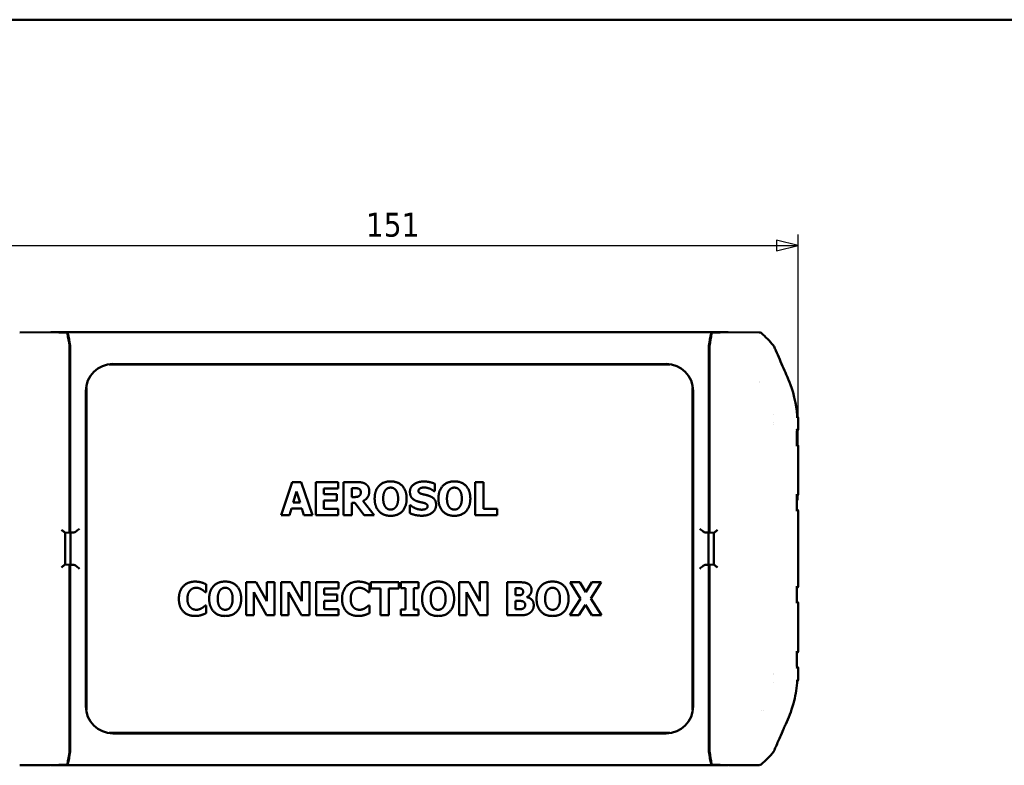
# Model space of a CAD drawing. Header units: millimetres. Extents: x 20 to 574, y 18 to 400.
# Tile 3 of 11: x 115 to 297, y 262 to 400. Entities that reach past the tile are written whole.
import ezdxf

# ---------------------------------------------------------------- set-up
doc = ezdxf.new("R2010")
doc.units = ezdxf.units.MM
doc.header["$LTSCALE"] = 2
for name, color, linetype, lineweight in [('Border (ISO)', 7, 'Continuous', 50), ('Dimension (ISO)', 7, 'Continuous', 25), ('Visible (ISO)', 7, 'Continuous', 50)]:
    doc.layers.add(name, color=color, linetype=linetype, lineweight=lineweight)
doc.styles.add('Note Text (ISO)', font='tahoma.ttf')
doc.dimstyles.new('Default (ISO)', dxfattribs={"dimscale": 2, "dimtxt": 2.2, "dimasz": 2, "dimexe": 1, "dimexo": 1, "dimgap": 0.762, "dimtad": 1, "dimdec": 1, "dimtxsty": 'Note Text (ISO)', "dimblk": 'Filled-1', "dimcen": 0.09, "dimdle": 10, "dimclrd": 256, "dimclre": 256, "dimclrt": 256, "dimadec": 0, "dimazin": 0, "dimtfac": 0.863636, "dimtdec": 0, "dimtmove": 0, "dimatfit": 3, "dimfxl": 0, "dimtolj": 1, "dimlwd": -1, "dimlwe": -1, "dimarcsym": 0})

# ---------------------------------------------------------------- blocks, each defined once
blk = doc.blocks.new('Borders Border')
at = {"layer": 'Border (ISO)'}
blk.add_line((10, 200), (287, 200), dxfattribs=at)
blk = doc.blocks.new('Filled-1')
at = {"color": 0}
for p, q in [((0, 0), (-1, 0.25)), ((-1, 0.25), (-1, -0.25)), ((-1, 0), (0, 0)), ((-1, -0.25), (0, 0))]:
    blk.add_line(p, q, dxfattribs=at)
at = {"color": 0, "flags": 128}
blk.add_lwpolyline([(-1, -0.25), (0, 0), (-1, 0.25), (-1, -0.25)], dxfattribs=at)
at = {"color": 0}
blk.add_solid([(-1, -0.25), (0, 0), (-1, 0.25), (-1, -0.25)], dxfattribs=at)
blk = doc.blocks.new('*D7')
at = {"layer": 'Defpoints', "color": 0, "transparency": 16777216}
for p in [(258.92, 358.31), (107.92, 309.26), (258.92, 309.26)]:
    blk.add_point(p, dxfattribs=at)
at = {"layer": 'Dimension (ISO)', "transparency": 16777216}
for p, q in [((107.92, 311.26), (107.92, 360.31)), ((258.92, 311.26), (258.92, 360.31)), ((111.92, 358.31), (254.92, 358.31))]:
    blk.add_line(p, q, dxfattribs=at)
at = {"layer": 'Dimension (ISO)', "transparency": 16777216, "xscale": 4, "yscale": 4, "zscale": 4, "rotation": 180}
blk.add_blockref('Filled-1', (107.92, 358.31), dxfattribs=at)
at = {"layer": 'Dimension (ISO)', "transparency": 16777216, "xscale": 4, "yscale": 4, "zscale": 4}
blk.add_blockref('Filled-1', (258.92, 358.31), dxfattribs=at)
at = {"layer": 'Dimension (ISO)', "transparency": 16777216, "insert": (179.04, 364.34), "char_height": 4.4, "attachment_point": 1, "style": 'Note Text (ISO)'}
blk.add_mtext('\\A1;151', dxfattribs=at)

msp = doc.modelspace()

# ---------------------------------------------------------------- linework, layer by layer
at = {"layer": 'Visible (ISO)'}
for p, q in [((120.81, 342.31), (115.09, 342.26)), ((123.84, 342.16), (120.81, 342.31)), ((120.89, 342.31), (123.94, 342.16)), ((120.89, 342.3), (120.89, 342.31)), ((120.89, 342.31), (245.94, 342.31)), ((242.89, 342.16), (245.94, 342.31)), ((246.03, 342.31), (242.99, 342.16)), ((245.94, 342.31), (245.94, 342.3)), ((251.74, 342.26), (246.03, 342.31)), ((124.32, 339.46), (124.32, 338.23)), ((124.42, 338.94), (124.32, 338.84)), ((124.42, 338.94), (124.32, 338.93)), ((124.42, 339.46), (124.42, 338.94)), ((124.42, 338.94), (124.42, 306)), ((242.42, 338.94), (242.42, 339.46)), ((242.42, 338.94), (242.52, 338.84)), ((242.42, 306), (242.42, 338.94)), ((242.52, 338.93), (242.42, 338.94)), ((242.52, 338.23), (242.52, 339.46)), ((124.32, 338.23), (124.32, 306.03)), ((242.52, 306.03), (242.52, 338.23)), ((235.2, 336.31), (131.63, 336.31)), ((132.3, 336.41), (234.53, 336.41)), ((251.82, 333.1), (251.82, 333.1)), ((127.31, 273.2), (127.31, 331.42)), ((127.42, 332.09), (127.42, 272.53)), ((239.42, 272.53), (239.42, 332.09)), ((239.52, 331.42), (239.52, 273.2)), ((124.39, 329.46), (124.39, 327.46)), ((242.44, 327.46), (242.44, 329.46)), ((254.31, 327.06), (254.31, 327.06)), ((254.31, 327.06), (254.31, 327.06)), ((258.9, 326.49), (258.9, 326.49)), ((124.39, 323.96), (124.39, 321.96)), ((242.44, 321.96), (242.44, 323.96)), ((254.31, 325.57), (254.31, 325.57)), ((254.31, 325.31), (254.31, 325.31)), ((258.92, 312.36), (258.92, 321.26)), ((124.33, 318.31), (124.33, 315.31)), ((242.5, 315.31), (242.5, 318.31)), ((165.44, 314.61), (163.38, 308.51)), ((167.11, 314.61), (165.44, 314.61)), ((169.17, 308.51), (167.11, 314.61)), ((173.9, 314.61), (169.78, 314.61)), ((169.78, 314.61), (169.78, 308.51)), ((171.3, 313.45), (173.9, 313.45)), ((171.3, 312.38), (171.3, 313.45)), ((173.9, 313.45), (173.9, 314.61)), ((174.94, 314.61), (174.94, 308.51)), ((177.39, 314.61), (174.94, 314.61)), ((176.46, 311.85), (176.46, 313.49)), ((176.46, 313.49), (176.98, 313.49)), ((191.64, 312.91), (191.78, 312.91)), ((191.78, 312.91), (191.78, 314.31)), ((199.26, 314.61), (199.26, 308.51)), ((200.8, 314.61), (199.26, 314.61)), ((200.8, 309.67), (200.8, 314.61)), ((124.39, 311.96), (124.39, 309.96)), ((165.63, 310.86), (166.25, 312.88)), ((166.25, 312.88), (166.88, 310.86)), ((173.7, 312.38), (171.3, 312.38)), ((171.3, 311.21), (173.7, 311.21)), ((171.3, 309.67), (171.3, 311.21)), ((173.7, 311.21), (173.7, 312.38)), ((176.9, 311.85), (176.46, 311.85)), ((180.57, 308.51), (178.52, 311.11)), ((242.44, 309.96), (242.44, 311.96)), ((164.91, 308.51), (165.29, 309.76)), ((165.29, 309.76), (167.21, 309.76)), ((166.88, 310.86), (165.63, 310.86)), ((167.21, 309.76), (167.59, 308.51)), ((173.9, 309.67), (171.3, 309.67)), ((173.9, 308.51), (173.9, 309.67)), ((176.46, 310.75), (177.01, 310.75)), ((176.46, 308.51), (176.46, 310.75)), ((177.01, 310.75), (178.71, 308.51)), ((187.16, 310.32), (187.16, 308.87)), ((187.3, 310.32), (187.16, 310.32)), ((203.33, 309.67), (200.8, 309.67)), ((203.33, 308.51), (203.33, 309.67)), ((258.92, 295.36), (258.92, 309.26)), ((163.38, 308.51), (164.91, 308.51)), ((167.59, 308.51), (169.17, 308.51)), ((169.78, 308.51), (173.9, 308.51)), ((174.94, 308.51), (176.46, 308.51)), ((178.71, 308.51), (180.57, 308.51)), ((199.26, 308.51), (203.33, 308.51)), ((124.32, 306.03), (124.32, 305.91)), ((124.39, 306.31), (124.39, 305.29)), ((242.44, 305.29), (242.44, 306.31)), ((242.52, 305.91), (242.52, 306.03)), ((123.51, 305.24), (124.31, 305.31)), ((123.52, 299.38), (123.52, 305.24)), ((124.39, 305.29), (124.41, 305.3)), ((124.39, 305.29), (124.47, 305.29)), ((125.16, 305.3), (124.47, 305.29)), ((124.47, 305.29), (124.47, 299.33)), ((241.67, 305.3), (242.36, 305.29)), ((242.36, 305.29), (242.44, 305.29)), ((242.36, 299.33), (242.36, 305.29)), ((242.42, 305.3), (242.44, 305.29)), ((243.32, 305.24), (242.52, 305.31)), ((243.32, 305.24), (243.32, 299.38)), ((123.51, 299.38), (124.31, 299.31)), ((124.32, 298.71), (124.32, 298.58)), ((124.32, 298.58), (124.32, 266.39)), ((124.41, 299.32), (124.39, 299.33)), ((124.39, 299.33), (124.39, 298.31)), ((124.47, 299.33), (124.39, 299.33)), ((124.42, 298.62), (124.42, 265.68)), ((124.47, 299.33), (125.16, 299.32)), ((242.36, 299.33), (241.67, 299.32)), ((242.44, 299.33), (242.36, 299.33)), ((242.44, 299.33), (242.42, 299.32)), ((242.42, 265.68), (242.42, 298.62)), ((242.44, 298.31), (242.44, 299.33)), ((243.32, 299.38), (242.52, 299.31)), ((242.52, 298.58), (242.52, 298.71)), ((242.52, 266.39), (242.52, 298.58)), ((149.55, 294.26), (149.55, 295.72)), ((156.92, 296.11), (156.92, 290.01)), ((158.8, 296.11), (156.92, 296.11)), ((160.74, 292.61), (158.8, 296.11)), ((160.74, 296.11), (160.74, 292.61)), ((162.14, 296.11), (160.74, 296.11)), ((162.14, 290.01), (162.14, 296.11)), ((163.38, 296.11), (163.38, 290.01)), ((165.26, 296.11), (163.38, 296.11)), ((167.21, 292.61), (165.26, 296.11)), ((167.21, 296.11), (167.21, 292.61)), ((168.61, 296.11), (167.21, 296.11)), ((168.61, 290.01), (168.61, 296.11)), ((173.97, 296.11), (169.85, 296.11)), ((169.85, 296.11), (169.85, 290.01)), ((171.37, 294.95), (173.97, 294.95)), ((171.37, 293.87), (171.37, 294.95)), ((173.97, 294.95), (173.97, 296.11)), ((179.71, 294.26), (179.71, 295.72)), ((179.98, 296.11), (179.98, 294.95)), ((185.12, 296.11), (179.98, 296.11)), ((179.98, 294.95), (181.78, 294.95)), ((181.78, 294.95), (181.78, 290.01)), ((183.31, 294.95), (185.12, 294.95)), ((183.31, 290.01), (183.31, 294.95)), ((185.12, 294.95), (185.12, 296.11)), ((185.5, 296.11), (185.5, 295.05)), ((188.78, 296.11), (185.5, 296.11)), ((185.5, 295.05), (186.37, 295.05)), ((186.37, 295.05), (186.37, 291.07)), ((187.91, 295.05), (188.78, 295.05)), ((187.91, 291.07), (187.91, 295.05)), ((188.78, 295.05), (188.78, 296.11)), ((196.26, 296.11), (196.26, 290.01)), ((198.14, 296.11), (196.26, 296.11)), ((200.09, 292.61), (198.14, 296.11)), ((200.09, 296.11), (200.09, 292.61)), ((201.49, 296.11), (200.09, 296.11)), ((201.49, 290.01), (201.49, 296.11)), ((205.18, 296.11), (205.18, 290.01)), ((207.33, 296.11), (205.18, 296.11)), ((206.71, 293.7), (206.71, 295)), ((206.71, 295), (206.81, 295)), ((216.8, 296.11), (218.7, 293.08)), ((218.57, 296.11), (216.8, 296.11)), ((219.67, 294.26), (218.57, 296.11)), ((220.8, 296.11), (219.67, 294.26)), ((220.58, 293.14), (222.5, 296.11)), ((222.5, 296.11), (220.8, 296.11)), ((124.39, 294.65), (124.39, 292.66)), ((149.4, 294.26), (149.55, 294.26)), ((158.32, 294.26), (160.67, 290.01)), ((158.32, 290.01), (158.32, 294.26)), ((164.78, 294.26), (167.14, 290.01)), ((164.78, 290.01), (164.78, 294.26)), ((173.77, 293.87), (171.37, 293.87)), ((173.77, 292.71), (173.77, 293.87)), ((179.55, 294.26), (179.71, 294.26)), ((197.66, 294.26), (200.01, 290.01)), ((197.66, 290.01), (197.66, 294.26)), ((206.9, 293.7), (206.71, 293.7)), ((208.81, 293.35), (208.81, 293.38)), ((218.7, 293.08), (216.72, 290.01)), ((222.56, 290.01), (220.58, 293.14)), ((242.44, 292.66), (242.44, 294.65)), ((149.55, 291.85), (149.41, 291.85)), ((149.55, 290.41), (149.55, 291.85)), ((171.37, 292.71), (173.77, 292.71)), ((171.37, 291.17), (171.37, 292.71)), ((173.97, 291.17), (171.37, 291.17)), ((173.97, 290.01), (173.97, 291.17)), ((179.71, 291.85), (179.57, 291.85)), ((179.71, 290.41), (179.71, 291.85)), ((185.5, 291.07), (185.5, 290.01)), ((186.37, 291.07), (185.5, 291.07)), ((188.78, 291.07), (187.91, 291.07)), ((188.78, 290.01), (188.78, 291.07)), ((206.71, 291.12), (206.71, 292.66)), ((206.71, 292.66), (206.99, 292.66)), ((206.79, 291.12), (206.71, 291.12)), ((218.41, 290.01), (219.61, 291.95)), ((219.61, 291.95), (220.79, 290.01)), ((258.92, 283.36), (258.92, 292.26)), ((124.33, 289.31), (124.33, 286.31)), ((156.92, 290.01), (158.32, 290.01)), ((160.67, 290.01), (162.14, 290.01)), ((163.38, 290.01), (164.78, 290.01)), ((167.14, 290.01), (168.61, 290.01)), ((169.85, 290.01), (173.97, 290.01)), ((181.78, 290.01), (183.31, 290.01)), ((185.5, 290.01), (188.78, 290.01)), ((196.26, 290.01), (197.66, 290.01)), ((200.01, 290.01), (201.49, 290.01)), ((205.18, 290.01), (207.62, 290.01)), ((216.72, 290.01), (218.41, 290.01)), ((220.79, 290.01), (222.56, 290.01)), ((242.5, 286.31), (242.5, 289.31)), ((124.39, 282.65), (124.39, 280.66)), ((242.44, 280.66), (242.44, 282.65)), ((258.69, 280.55), (258.69, 280.55)), ((258.69, 280.37), (258.69, 280.37)), ((254.29, 279.31), (254.29, 279.31)), ((254.29, 279.05), (254.29, 279.05)), ((124.39, 277.15), (124.39, 275.16)), ((242.44, 275.16), (242.44, 277.15)), ((254.29, 277.56), (254.29, 277.56)), ((254.29, 277.56), (254.29, 277.56)), ((252.1, 272.5), (252.1, 272.5)), ((252.42, 272.5), (252.42, 272.5)), ((131.63, 268.31), (235.2, 268.31)), ((234.53, 268.2), (132.3, 268.2)), ((124.32, 266.39), (124.32, 265.16)), ((124.32, 265.78), (124.42, 265.68)), ((124.32, 265.68), (124.42, 265.68)), ((124.42, 265.68), (124.42, 265.16)), ((242.52, 265.78), (242.42, 265.68)), ((242.42, 265.68), (242.52, 265.68)), ((242.42, 265.16), (242.42, 265.68)), ((242.52, 265.16), (242.52, 266.39)), ((115.09, 262.36), (120.81, 262.31)), ((120.81, 262.31), (123.84, 262.46)), ((123.94, 262.46), (120.89, 262.31)), ((245.94, 262.31), (120.89, 262.31)), ((120.89, 262.31), (120.89, 262.31)), ((245.94, 262.31), (242.89, 262.46)), ((242.99, 262.46), (246.03, 262.31)), ((245.94, 262.31), (245.94, 262.31)), ((246.03, 262.31), (251.74, 262.36))]:
    msp.add_line(p, q, dxfattribs=at)
for centre, start, end in [((242.59, 330.51), 38.4552, 50.8779), ((242.59, 274.11), 309.123, 321.7631)]:
    msp.add_arc(centre, 15, start, end, dxfattribs=at)
for centre, major_axis, ratio, start_param, end_param in [((123.84, 341.66), (0, 0.5), 0.17632, 5.601234, 6.274508), ((122.23, 330.4), (0, 15), 0.176327, 5.387245, 5.601216), ((123.94, 341.66), (0, -0.5), 0.176327, 2.458709, 3.132866), ((122.33, 330.41), (0, -15), 0.176327, 2.244953, 2.458709), ((244.5, 330.41), (0, 15), 0.176327, 0.682883, 0.89664), ((244.6, 330.4), (0, 15), 0.176327, 0.681946, 0.89591), ((242.89, 341.66), (0, 0.5), 0.176327, 0.008727, 0.682883), ((242.99, 341.66), (0, -0.5), 0.17632, 3.15027, 3.823521), ((251.74, 341.76), (0.326, 0.379), 0.99991, 0.026494, 0.700667), ((124.23, 339.46), (0, 0.5), 0.17632, 4.713953, 5.387263), ((124.33, 339.46), (0, -0.5), 0.176327, 1.570796, 2.244953), ((242.5, 339.46), (0, 0.5), 0.176327, 0.89664, 1.570796), ((242.6, 339.46), (0, -0.5), 0.17632, 4.037485, 4.710825), ((253.92, 339.54), (0.354, 0.354), 0.999924, 6.122655, 6.134809), ((132.32, 331.41), (-3.55, 3.55), 0.997265, 5.499157, 7.067214), ((234.51, 331.41), (3.55, 3.55), 0.997265, 5.499157, 7.067214), ((124.09, 329.46), (0.212, -0.212), 0.999924, 0.051074, 0.78536), ((242.74, 329.46), (-0.212, -0.212), 0.999924, 5.497825, 6.232111), ((124.09, 327.46), (0.095, 0.285), 0.999619, 5.034193, 5.768479), ((242.74, 327.46), (-0.095, 0.285), 0.999619, 0.514706, 1.248992), ((124.09, 323.96), (0.212, -0.212), 0.999924, 0.051074, 0.78536), ((242.74, 323.96), (-0.212, -0.212), 0.999924, 5.497825, 6.232111), ((254.42, 325.31), (2, 0), 0.008727, 4.659315, 4.659323), ((255.91, 324.39), (3, -0.02), 0.001595, 0.000013, 0.000036), ((124.09, 321.96), (0.095, 0.285), 0.999619, 5.034193, 5.768479), ((242.74, 321.96), (-0.095, 0.285), 0.999619, 0.514706, 1.248992), ((123.83, 318.31), (0.354, -0.354), 0.999924, 0.51647, 0.78536), ((243, 318.31), (-0.354, -0.354), 0.999924, 5.497825, 5.766715), ((123.83, 315.31), (0.354, 0.354), 0.999924, 5.497825, 5.766715), ((243, 315.31), (-0.354, 0.354), 0.999924, 0.51647, 0.78536), ((124.09, 311.96), (0.212, -0.212), 0.999924, 0.051074, 0.78536), ((242.74, 311.96), (-0.212, -0.212), 0.999924, 5.497825, 6.232111), ((124.09, 309.96), (0.095, 0.285), 0.999619, 5.034193, 5.768479), ((242.74, 309.96), (-0.095, 0.285), 0.999619, 0.514706, 1.248992), ((124.31, 305.91), (0, -0.602), 0.008694, 0.000761, 1.571557), ((124.09, 306.31), (0.134, -0.268), 0.99981, 0.372817, 1.107103), ((124.41, 306), (0, -0.7), 0.008727, 0.008727, 1.570796), ((242.42, 306), (0, 0.7), 0.008727, 1.570796, 3.132866), ((242.74, 306.31), (-0.134, -0.268), 0.99981, 5.176082, 5.910368), ((242.52, 305.91), (0, -0.602), 0.008694, 4.711628, 6.282425), ((125.16, 306), (0, -0.7), 0.36397, 0.008727, 0.060065), ((241.67, 306), (0, 0.7), 0.36397, 3.081528, 3.132866), ((124.31, 298.71), (0, 0.602), 0.008694, 4.711628, 6.282425), ((124.09, 298.31), (0.134, 0.268), 0.99981, 5.176082, 5.910368), ((124.41, 298.62), (0, -0.7), 0.008727, 1.570796, 3.132866), ((125.16, 298.62), (0, -0.7), 0.36397, 3.081528, 3.132866), ((241.67, 298.62), (0, 0.7), 0.36397, 0.008727, 0.060065), ((242.42, 298.62), (0, 0.7), 0.008727, 0.008727, 1.570796), ((242.74, 298.31), (-0.134, 0.268), 0.99981, 0.372817, 1.107103), ((242.52, 298.71), (0, 0.602), 0.008694, 0.000761, 1.571557), ((124.09, 294.65), (0.095, -0.285), 0.999619, 0.514706, 1.248992), ((242.74, 294.65), (-0.095, -0.285), 0.999619, 5.034193, 5.768479), ((124.09, 292.66), (0.212, 0.212), 0.999924, 5.497825, 6.232111), ((242.74, 292.66), (-0.212, 0.212), 0.999924, 0.051074, 0.78536), ((123.83, 289.31), (0.354, -0.354), 0.999924, 0.51647, 0.78536), ((243, 289.31), (-0.354, -0.354), 0.999924, 5.497825, 5.766715), ((123.83, 286.31), (0.354, 0.354), 0.999924, 5.497825, 5.766715), ((243, 286.31), (-0.354, 0.354), 0.999924, 0.51647, 0.78536), ((124.09, 282.65), (0.095, -0.285), 0.999619, 0.514706, 1.248992), ((242.74, 282.65), (-0.095, -0.285), 0.999619, 5.034193, 5.768479), ((124.09, 280.66), (0.212, 0.212), 0.999924, 5.497825, 6.232111), ((242.74, 280.66), (-0.212, 0.212), 0.999924, 0.051074, 0.78536), ((255.91, 280.23), (3, 0.02), 0.001564, 6.283143, 6.283171), ((254.42, 279.31), (-2, 0), 0.008727, 4.77377, 4.773776), ((124.09, 277.15), (0.095, -0.285), 0.999619, 0.514706, 1.248992), ((242.74, 277.15), (-0.095, -0.285), 0.999619, 5.034193, 5.768479), ((256.82, 278.15), (2.08, -0.02), 0.037627, 6.28237, 6.282418), ((124.09, 275.16), (0.212, 0.212), 0.999924, 5.497825, 6.232111), ((242.74, 275.16), (-0.212, 0.212), 0.999924, 0.051074, 0.78536), ((132.32, 273.21), (-3.55, -3.55), 0.997265, 5.499157, 7.067214), ((234.51, 273.21), (3.55, -3.55), 0.997265, 5.499157, 7.067214), ((122.23, 274.22), (0, -15), 0.176327, 0.681946, 0.89591), ((122.33, 274.21), (0, -15), 0.176327, 0.682883, 0.89664), ((124.23, 265.16), (0, 0.5), 0.17632, 4.037485, 4.710825), ((124.33, 265.16), (0, -0.5), 0.176327, 0.89664, 1.570796), ((242.5, 265.16), (0, 0.5), 0.176327, 1.570796, 2.244953), ((244.5, 274.21), (0, 15), 0.176327, 2.244953, 2.458709), ((242.6, 265.16), (0, -0.5), 0.17632, 4.713953, 5.387263), ((244.6, 274.22), (0, -15), 0.176327, 5.387245, 5.601216), ((253.92, 265.08), (0.354, -0.354), 0.999924, 0.622498, 0.622524), ((123.84, 262.96), (0, 0.5), 0.17632, 3.15027, 3.823521), ((123.94, 262.96), (0, -0.5), 0.176327, 0.008727, 0.682883), ((242.89, 262.96), (0, 0.5), 0.176327, 2.458709, 3.132866), ((242.99, 262.96), (0, -0.5), 0.17632, 5.601234, 6.274508), ((251.74, 262.86), (0.326, -0.379), 0.99991, 5.582518, 6.256707)]:
    msp.add_ellipse(centre, major_axis=major_axis, ratio=ratio, start_param=start_param, end_param=end_param, dxfattribs=at)
for points, knots in [([(254.46, 339.63), (254.44, 339.67), (254.42, 339.7), (254.38, 339.77), (254.36, 339.81), (254.33, 339.84)], [-0.02427898, -0.02427898, -0.02427898, -0.02427898, -0.01213949, -0.01213949, 0, 0, 0, 0]), ([(254.78, 338.9), (254.73, 339.02), (254.67, 339.15), (254.56, 339.39), (254.51, 339.51), (254.46, 339.63)], [0.000001, 0.000001, 0.000001, 0.000001, 0.03938833, 0.03938833, 0.07610861, 0.07610861, 0.07610861, 0.07610861]), ([(258.7, 327.06), (258.47, 330.22), (257.51, 332.61), (256.99, 333.84), (256.76, 334.38), (255.74, 336.72), (255.26, 337.81), (254.78, 338.9)], [0.000001, 0.000001, 0.000001, 0.000001, 0.95191, 0.95191, 1.330666, 1.330666, 1.659476, 1.659476, 1.659476, 1.659476]), ([(258.73, 326.5), (258.73, 326.6), (258.72, 326.69), (258.71, 326.87), (258.7, 326.97), (258.7, 327.06)], [0.000001, 0.000001, 0.000001, 0.000001, 0.02790754, 0.02790754, 0.05581088, 0.05581088, 0.05581088, 0.05581088]), ([(258.71, 326.87), (258.71, 326.87), (258.71, 326.87), (258.76, 326.83), (258.79, 326.79), (258.85, 326.7), (258.87, 326.65), (258.89, 326.57), (258.9, 326.53), (258.9, 326.49)], [0.06832069, 0.06832069, 0.06832069, 0.06832069, 0.06880272, 0.06880272, 0.0852149, 0.0852149, 0.10061483, 0.10061483, 0.11128221, 0.11128221, 0.11128221, 0.11128221]), ([(258.7, 324.31), (258.7, 324.32), (258.7, 324.34), (258.69, 324.36), (258.69, 324.36), (258.69, 324.36)], [-0.008310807, -0.008310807, -0.008310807, -0.008310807, 0, 0, 0.000356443, 0.000356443, 0.000356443, 0.000356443]), ([(258.92, 324.36), (258.92, 324.33), (258.91, 324.3), (258.89, 324.24), (258.88, 324.21), (258.84, 324.16), (258.81, 324.13), (258.76, 324.1), (258.73, 324.09), (258.7, 324.07), (258.7, 324.07), (258.7, 324.07)], [0, 0, 0, 0, 0.00947254, 0.00947254, 0.0190888, 0.0190888, 0.02862586, 0.02862586, 0.03794802, 0.03794802, 0.03881956, 0.03881956, 0.03881956, 0.03881956]), ([(258.69, 321.55), (258.71, 321.54), (258.73, 321.53), (258.77, 321.52), (258.79, 321.5), (258.83, 321.47), (258.85, 321.45), (258.88, 321.4), (258.89, 321.38), (258.91, 321.32), (258.92, 321.29), (258.92, 321.26)], [0.00800513, 0.00800513, 0.00800513, 0.00800513, 0.01369321, 0.01369321, 0.02157167, 0.02157167, 0.02945912, 0.02945912, 0.03733835, 0.03733835, 0.04724048, 0.04724048, 0.04724048, 0.04724048]), ([(258.69, 321.25), (258.69, 321.25), (258.69, 321.26), (258.69, 321.28), (258.69, 321.3), (258.69, 321.32)], [-0.061799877, -0.061799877, -0.061799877, -0.061799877, -0.061431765, -0.061431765, -0.05190057, -0.05190057, -0.05190057, -0.05190057]), ([(258.68, 312.29), (258.68, 312.31), (258.68, 312.34), (258.67, 312.36), (258.67, 312.36), (258.67, 312.36)], [-0.01080948, -0.01080948, -0.01080948, -0.01080948, 0, 0, 0.00035429, 0.00035429, 0.00035429, 0.00035429]), ([(258.92, 312.36), (258.92, 312.33), (258.91, 312.3), (258.89, 312.24), (258.88, 312.21), (258.84, 312.16), (258.81, 312.13), (258.76, 312.1), (258.73, 312.09), (258.7, 312.07), (258.69, 312.07), (258.68, 312.07)], [0, 0, 0, 0, 0.00947253, 0.00947253, 0.01908885, 0.01908885, 0.02862576, 0.02862576, 0.03794824, 0.03794824, 0.04058322, 0.04058322, 0.04058322, 0.04058322]), ([(258.67, 309.25), (258.67, 309.26), (258.67, 309.26), (258.67, 309.28), (258.68, 309.31), (258.68, 309.33)], [-0.06786773, -0.06786773, -0.06786773, -0.06786773, -0.06745608, -0.06745608, -0.05462055, -0.05462055, -0.05462055, -0.05462055]), ([(258.68, 309.55), (258.69, 309.55), (258.7, 309.55), (258.73, 309.53), (258.76, 309.52), (258.82, 309.48), (258.84, 309.46), (258.88, 309.41), (258.89, 309.38), (258.91, 309.32), (258.92, 309.29), (258.92, 309.26)], [0.0064093, 0.0064093, 0.0064093, 0.0064093, 0.00919694, 0.00919694, 0.01862374, 0.01862374, 0.02853017, 0.02853017, 0.03784276, 0.03784276, 0.04716757, 0.04716757, 0.04716757, 0.04716757]), ([(123.51, 305.24), (123.51, 305.24), (123.51, 305.24), (123.5, 305.24), (123.47, 305.25), (123.39, 305.31), (123.33, 305.35), (123.22, 305.45), (123.14, 305.51), (122.98, 305.65), (122.89, 305.72), (122.82, 305.78)], [0.3064594, 0.3064594, 0.3064594, 0.3064594, 0.3065056, 0.3065056, 0.3317538, 0.3317538, 0.3570021, 0.3570021, 0.3873119, 0.3873119, 0.4176218, 0.4176218, 0.4176218, 0.4176218]), ([(126.12, 306), (126.01, 305.91), (125.89, 305.82), (125.67, 305.63), (125.56, 305.55), (125.41, 305.43), (125.34, 305.38), (125.24, 305.33), (125.2, 305.31), (125.18, 305.3)], [0, 0, 0, 0, 0.0419431, 0.0419431, 0.0838861, 0.0838861, 0.1122834, 0.1122834, 0.1362729, 0.1362729, 0.1362729, 0.1362729]), ([(241.66, 305.3), (241.63, 305.31), (241.59, 305.33), (241.49, 305.38), (241.43, 305.43), (241.27, 305.55), (241.16, 305.63), (240.94, 305.82), (240.82, 305.91), (240.72, 306)], [0.3588879, 0.3588879, 0.3588879, 0.3588879, 0.3828774, 0.3828774, 0.4112746, 0.4112746, 0.4532177, 0.4532177, 0.4951608, 0.4951608, 0.4951608, 0.4951608]), ([(244.02, 305.78), (243.93, 305.71), (243.84, 305.63), (243.67, 305.49), (243.58, 305.42), (243.47, 305.33), (243.43, 305.3), (243.36, 305.25), (243.33, 305.24), (243.32, 305.24)], [0, 0, 0, 0, 0.0330927, 0.0330927, 0.0661854, 0.0661854, 0.0886243, 0.0886243, 0.1110632, 0.1110632, 0.1110632, 0.1110632]), ([(122.82, 298.84), (122.9, 298.91), (122.99, 298.99), (123.17, 299.13), (123.25, 299.2), (123.36, 299.29), (123.41, 299.32), (123.47, 299.37), (123.5, 299.38), (123.51, 299.38)], [0, 0, 0, 0, 0.0330927, 0.0330927, 0.0661854, 0.0661854, 0.0886243, 0.0886243, 0.1110632, 0.1110632, 0.1110632, 0.1110632]), ([(125.18, 299.31), (125.2, 299.31), (125.24, 299.29), (125.34, 299.23), (125.41, 299.19), (125.56, 299.07), (125.67, 298.99), (125.89, 298.8), (126.01, 298.71), (126.12, 298.62)], [0.3588924, 0.3588924, 0.3588924, 0.3588924, 0.3828819, 0.3828819, 0.4112791, 0.4112791, 0.4532222, 0.4532222, 0.4951653, 0.4951653, 0.4951653, 0.4951653]), ([(240.72, 298.62), (240.82, 298.71), (240.94, 298.8), (241.16, 298.99), (241.27, 299.07), (241.43, 299.19), (241.49, 299.23), (241.59, 299.29), (241.63, 299.31), (241.66, 299.31)], [0, 0, 0, 0, 0.0419431, 0.0419431, 0.0838861, 0.0838861, 0.1122834, 0.1122834, 0.1362729, 0.1362729, 0.1362729, 0.1362729]), ([(243.32, 299.38), (243.32, 299.38), (243.32, 299.38), (243.34, 299.38), (243.36, 299.36), (243.45, 299.31), (243.5, 299.27), (243.62, 299.17), (243.69, 299.11), (243.86, 298.97), (243.94, 298.9), (244.02, 298.84)], [0.3064594, 0.3064594, 0.3064594, 0.3064594, 0.3065056, 0.3065056, 0.3317538, 0.3317538, 0.3570021, 0.3570021, 0.3873119, 0.3873119, 0.4176218, 0.4176218, 0.4176218, 0.4176218]), ([(258.68, 295.29), (258.68, 295.31), (258.67, 295.34), (258.67, 295.36), (258.67, 295.36), (258.67, 295.36)], [-0.0111238, -0.0111238, -0.0111238, -0.0111238, 0, 0, 0.00035672, 0.00035672, 0.00035672, 0.00035672]), ([(258.92, 295.36), (258.92, 295.33), (258.91, 295.3), (258.89, 295.24), (258.88, 295.21), (258.84, 295.16), (258.81, 295.13), (258.76, 295.1), (258.73, 295.09), (258.7, 295.07), (258.69, 295.07), (258.68, 295.07)], [0, 0, 0, 0, 0.00947258, 0.00947258, 0.01908889, 0.01908889, 0.02862565, 0.02862565, 0.03794809, 0.03794809, 0.04076411, 0.04076411, 0.04076411, 0.04076411]), ([(258.67, 292.25), (258.67, 292.26), (258.67, 292.26), (258.68, 292.28), (258.68, 292.31), (258.68, 292.33)], [-0.06784204, -0.06784204, -0.06784204, -0.06784204, -0.06743057, -0.06743057, -0.05487994, -0.05487994, -0.05487994, -0.05487994]), ([(258.68, 292.55), (258.68, 292.55), (258.68, 292.55), (258.7, 292.54), (258.73, 292.54), (258.77, 292.52), (258.79, 292.5), (258.83, 292.47), (258.85, 292.45), (258.88, 292.4), (258.89, 292.38), (258.91, 292.32), (258.92, 292.29), (258.92, 292.26)], [0.00662174, 0.00662174, 0.00662174, 0.00662174, 0.00702784, 0.00702784, 0.01369234, 0.01369234, 0.02157081, 0.02157081, 0.02945825, 0.02945825, 0.03733748, 0.03733748, 0.04723962, 0.04723962, 0.04723962, 0.04723962]), ([(258.69, 283.3), (258.69, 283.32), (258.69, 283.34), (258.69, 283.36), (258.69, 283.36), (258.69, 283.36)], [-0.009217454, -0.009217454, -0.009217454, -0.009217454, 0, 0, 0.000355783, 0.000355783, 0.000355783, 0.000355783]), ([(258.92, 283.36), (258.92, 283.33), (258.91, 283.3), (258.89, 283.24), (258.88, 283.21), (258.84, 283.16), (258.81, 283.13), (258.76, 283.1), (258.73, 283.09), (258.7, 283.07), (258.7, 283.07), (258.69, 283.07)], [0, 0, 0, 0, 0.00947309, 0.00947309, 0.01908965, 0.01908965, 0.02862626, 0.02862626, 0.037949, 0.037949, 0.03920486, 0.03920486, 0.03920486, 0.03920486]), ([(258.69, 280.26), (258.69, 280.26), (258.69, 280.26), (258.7, 280.28), (258.7, 280.3), (258.7, 280.31)], [-0.066833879, -0.066833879, -0.066833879, -0.066833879, -0.06643006, -0.06643006, -0.057006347, -0.057006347, -0.057006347, -0.057006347]), ([(258.7, 280.55), (258.71, 280.54), (258.73, 280.53), (258.77, 280.52), (258.79, 280.5), (258.83, 280.47), (258.85, 280.45), (258.88, 280.4), (258.89, 280.38), (258.91, 280.32), (258.92, 280.29), (258.92, 280.26)], [0.00838908, 0.00838908, 0.00838908, 0.00838908, 0.0137063, 0.0137063, 0.02158477, 0.02158477, 0.02947221, 0.02947221, 0.03735144, 0.03735144, 0.04725358, 0.04725358, 0.04725358, 0.04725358]), ([(254.78, 265.72), (254.93, 266.07), (255.09, 266.42), (255.39, 267.1), (255.53, 267.44), (256.23, 269.02), (256.37, 269.36), (257.12, 271.06), (257.62, 272.17), (258.37, 274.95), (258.6, 276.23), (258.7, 277.56)], [0.000001, 0.000001, 0.000001, 0.000001, 0.1155, 0.1155, 0.224932, 0.224932, 0.565922, 0.565922, 1.24568, 1.24568, 1.775573, 1.775573, 1.775573, 1.775573]), ([(258.7, 277.56), (258.7, 277.65), (258.71, 277.74), (258.72, 277.93), (258.73, 278.02), (258.73, 278.12)], [-0.05580806, -0.05580806, -0.05580806, -0.05580806, -0.02790977, -0.02790977, -0.000001, -0.000001, -0.000001, -0.000001]), ([(258.9, 278.12), (258.9, 278.07), (258.89, 278.02), (258.85, 277.92), (258.82, 277.87), (258.77, 277.8), (258.74, 277.77), (258.71, 277.75)], [0.00003793, 0.00003793, 0.00003793, 0.00003793, 0.0157476, 0.0157476, 0.03174109, 0.03174109, 0.04298668, 0.04298668, 0.04298668, 0.04298668]), ([(254.44, 264.94), (254.49, 265.07), (254.55, 265.2), (254.66, 265.45), (254.72, 265.59), (254.78, 265.72)], [-0.08051609, -0.08051609, -0.08051609, -0.08051609, -0.04134849, -0.04134849, -0.000001, -0.000001, -0.000001, -0.000001]), ([(254.37, 264.82), (254.38, 264.84), (254.4, 264.86), (254.42, 264.9), (254.43, 264.92), (254.44, 264.94)], [0, 0, 0, 0, 0.0067146, 0.0067146, 0.01342919, 0.01342919, 0.01342919, 0.01342919])]:
    msp.add_open_spline(points, degree=3, knots=knots, dxfattribs=at)
for points, degree in [([(251.82, 333.03), (251.82, 333.03), (251.82, 333.03), (251.82, 333.03)], 3), ([(258.9, 326.49), (258.92, 325.79), (258.92, 325.08), (258.92, 324.36)], 3), ([(258.7, 324.31), (258.69, 323.31), (258.69, 322.31), (258.69, 321.32)], 3), ([(258.69, 324.25), (258.69, 324.25), (258.69, 324.25), (258.69, 324.25)], 3), ([(258.69, 324.07), (258.69, 324.07), (258.69, 324.07), (258.69, 324.07)], 3), ([(183.62, 314.74), (182.24, 314.74), (180.67, 313.03), (180.67, 311.56)], 2), ([(186.58, 311.56), (186.58, 313.04), (185, 314.74), (183.62, 314.74)], 2), ([(189.73, 314.72), (188.64, 314.72), (187.19, 313.66), (187.19, 312.8)], 2), ([(191.78, 314.31), (191.35, 314.5), (190.27, 314.72), (189.73, 314.72)], 2), ([(195.4, 314.74), (194.02, 314.74), (192.45, 313.03), (192.45, 311.56)], 2), ([(198.35, 311.56), (198.35, 313.04), (196.77, 314.74), (195.4, 314.74)], 2), ([(176.98, 313.49), (177.24, 313.49), (177.59, 313.45), (177.73, 313.39)], 2), ([(178.97, 314.28), (178.65, 314.48), (177.9, 314.61), (177.39, 314.61)], 2), ([(177.73, 313.39), (177.93, 313.31), (178.11, 312.97), (178.11, 312.74)], 2), ([(178.52, 311.11), (179.05, 311.36), (179.68, 312.24), (179.68, 312.93)], 2), ([(179.68, 312.93), (179.68, 313.43), (179.3, 314.08), (178.97, 314.28)], 2), ([(182.25, 311.56), (182.25, 312.1), (182.49, 312.89), (182.67, 313.13)], 2), ([(182.67, 313.13), (182.89, 313.38), (183.35, 313.59), (183.63, 313.59)], 2), ([(183.63, 313.59), (183.9, 313.59), (184.39, 313.37), (184.58, 313.12)], 2), ([(184.58, 313.12), (184.78, 312.88), (185, 312.11), (185, 311.56)], 2), ([(188.76, 312.99), (188.76, 313.15), (188.97, 313.4), (189.11, 313.47)], 2), ([(189.57, 312.37), (189.09, 312.48), (188.76, 312.75), (188.76, 312.99)], 2), ([(189.11, 313.47), (189.29, 313.55), (189.61, 313.61), (189.81, 313.61)], 2), ([(189.81, 313.61), (190.32, 313.61), (191.3, 313.21), (191.64, 312.91)], 2), ([(194.03, 311.56), (194.03, 312.1), (194.26, 312.89), (194.45, 313.13)], 2), ([(194.45, 313.13), (194.66, 313.38), (195.12, 313.59), (195.4, 313.59)], 2), ([(195.4, 313.59), (195.67, 313.59), (196.16, 313.37), (196.36, 313.12)], 2), ([(196.36, 313.12), (196.55, 312.88), (196.77, 312.11), (196.77, 311.56)], 2), ([(177.82, 312.05), (177.67, 311.93), (177.22, 311.85), (176.9, 311.85)], 2), ([(178.11, 312.74), (178.11, 312.48), (177.97, 312.17), (177.82, 312.05)], 2), ([(180.67, 311.56), (180.67, 310.1), (182.24, 308.38), (183.62, 308.38)], 2), ([(182.67, 310), (182.48, 310.26), (182.25, 311), (182.25, 311.56)], 2), ([(183.62, 308.38), (185, 308.38), (186.58, 310.08), (186.58, 311.56)], 2), ([(185, 311.56), (185, 310.99), (184.79, 310.28), (184.59, 310.01)], 2), ([(187.19, 312.8), (187.19, 312.17), (187.81, 311.32), (188.51, 311.08)], 2), ([(188.51, 311.08), (188.82, 310.97), (189.53, 310.82), (189.84, 310.74)], 2), ([(190.77, 312.05), (190.44, 312.17), (189.87, 312.3), (189.57, 312.37)], 2), ([(192.02, 310.42), (192.02, 311.05), (191.4, 311.82), (190.77, 312.05)], 2), ([(192.45, 311.56), (192.45, 310.1), (194.02, 308.38), (195.4, 308.38)], 2), ([(194.44, 310), (194.25, 310.26), (194.03, 311), (194.03, 311.56)], 2), ([(195.4, 308.38), (196.77, 308.38), (198.35, 310.08), (198.35, 311.56)], 2), ([(196.77, 311.56), (196.77, 310.99), (196.56, 310.28), (196.36, 310.01)], 2), ([(258.68, 312.29), (258.68, 311.3), (258.68, 310.32), (258.68, 309.33)], 3), ([(183.63, 309.53), (183.36, 309.53), (182.86, 309.75), (182.67, 310)], 2), ([(184.59, 310.01), (184.4, 309.77), (183.9, 309.53), (183.63, 309.53)], 2), ([(189.38, 309.51), (188.86, 309.51), (187.76, 309.93), (187.3, 310.32)], 2), ([(189.37, 308.4), (190.59, 308.4), (192.02, 309.51), (192.02, 310.42)], 2), ([(190.07, 309.63), (189.94, 309.57), (189.51, 309.51), (189.38, 309.51)], 2), ([(189.84, 310.74), (190.09, 310.68), (190.45, 310.39), (190.45, 310.16)], 2), ([(190.45, 310.16), (190.45, 309.95), (190.23, 309.7), (190.07, 309.63)], 2), ([(195.4, 309.53), (195.14, 309.53), (194.64, 309.75), (194.44, 310)], 2), ([(196.36, 310.01), (196.18, 309.77), (195.68, 309.53), (195.4, 309.53)], 2), ([(187.16, 308.87), (187.61, 308.67), (188.67, 308.4), (189.37, 308.4)], 2), ([(147.49, 296.23), (146.12, 296.23), (144.5, 294.5), (144.5, 293.05)], 2), ([(146.6, 294.62), (146.85, 294.88), (147.4, 295.09), (147.73, 295.09)], 2), ([(148.7, 296.07), (148.44, 296.14), (147.85, 296.23), (147.49, 296.23)], 2), ([(147.73, 295.09), (148.02, 295.09), (148.52, 294.9), (148.74, 294.77)], 2), ([(149.55, 295.72), (149.4, 295.8), (148.91, 296.01), (148.7, 296.07)], 2), ([(148.74, 294.77), (148.95, 294.64), (149.29, 294.36), (149.4, 294.26)], 2), ([(153.05, 296.24), (151.67, 296.24), (150.1, 294.53), (150.1, 293.06)], 2), ([(152.1, 294.63), (152.32, 294.88), (152.78, 295.09), (153.06, 295.09)], 2), ([(156.01, 293.06), (156.01, 294.54), (154.43, 296.24), (153.05, 296.24)], 2), ([(153.06, 295.09), (153.32, 295.09), (153.82, 294.87), (154.01, 294.62)], 2), ([(177.64, 296.23), (176.27, 296.23), (174.65, 294.5), (174.65, 293.05)], 2), ([(176.76, 294.62), (177.01, 294.88), (177.56, 295.09), (177.89, 295.09)], 2), ([(178.86, 296.07), (178.59, 296.14), (178.01, 296.23), (177.64, 296.23)], 2), ([(177.89, 295.09), (178.17, 295.09), (178.68, 294.9), (178.89, 294.77)], 2), ([(179.71, 295.72), (179.55, 295.8), (179.06, 296.01), (178.86, 296.07)], 2), ([(178.89, 294.77), (179.1, 294.64), (179.44, 294.36), (179.55, 294.26)], 2), ([(192.4, 296.24), (191.02, 296.24), (189.44, 294.53), (189.44, 293.06)], 2), ([(191.45, 294.63), (191.66, 294.88), (192.12, 295.09), (192.4, 295.09)], 2), ([(195.35, 293.06), (195.35, 294.54), (193.77, 296.24), (192.4, 296.24)], 2), ([(192.4, 295.09), (192.67, 295.09), (193.16, 294.87), (193.35, 294.62)], 2), ([(206.81, 295), (207.22, 295), (207.64, 294.99), (207.78, 294.92)], 2), ([(209, 295.84), (208.7, 296), (208.01, 296.11), (207.33, 296.11)], 2), ([(207.78, 294.92), (207.94, 294.85), (208.1, 294.54), (208.1, 294.39)], 2), ([(209.65, 294.69), (209.65, 295.08), (209.33, 295.67), (209, 295.84)], 2), ([(213.53, 296.24), (212.15, 296.24), (210.58, 294.53), (210.58, 293.06)], 2), ([(212.58, 294.63), (212.8, 294.88), (213.26, 295.09), (213.54, 295.09)], 2), ([(216.49, 293.06), (216.49, 294.54), (214.91, 296.24), (213.53, 296.24)], 2), ([(213.54, 295.09), (213.81, 295.09), (214.3, 294.87), (214.49, 294.62)], 2), ([(258.68, 295.29), (258.68, 294.3), (258.68, 293.32), (258.68, 292.33)], 3), ([(144.5, 293.05), (144.5, 291.55), (146.11, 289.89), (147.49, 289.89)], 2), ([(146.08, 293.05), (146.08, 293.59), (146.37, 294.38), (146.6, 294.62)], 2), ([(146.63, 291.47), (146.38, 291.7), (146.08, 292.48), (146.08, 293.05)], 2), ([(150.1, 293.06), (150.1, 291.6), (151.67, 289.88), (153.05, 289.88)], 2), ([(151.68, 293.06), (151.68, 293.6), (151.92, 294.39), (152.1, 294.63)], 2), ([(152.1, 291.5), (151.91, 291.75), (151.68, 292.49), (151.68, 293.06)], 2), ([(153.05, 289.88), (154.43, 289.88), (156.01, 291.58), (156.01, 293.06)], 2), ([(154.01, 294.62), (154.2, 294.37), (154.43, 293.61), (154.43, 293.06)], 2), ([(154.43, 293.06), (154.43, 292.48), (154.21, 291.78), (154.02, 291.51)], 2), ([(174.65, 293.05), (174.65, 291.55), (176.27, 289.89), (177.64, 289.89)], 2), ([(176.24, 293.05), (176.24, 293.59), (176.53, 294.38), (176.76, 294.62)], 2), ([(176.78, 291.47), (176.54, 291.7), (176.24, 292.48), (176.24, 293.05)], 2), ([(189.44, 293.06), (189.44, 291.6), (191.02, 289.88), (192.4, 289.88)], 2), ([(191.03, 293.06), (191.03, 293.6), (191.26, 294.39), (191.45, 294.63)], 2), ([(191.44, 291.5), (191.25, 291.75), (191.03, 292.49), (191.03, 293.06)], 2), ([(192.4, 289.88), (193.77, 289.88), (195.35, 291.58), (195.35, 293.06)], 2), ([(193.35, 294.62), (193.55, 294.37), (193.77, 293.61), (193.77, 293.06)], 2), ([(193.77, 293.06), (193.77, 292.48), (193.56, 291.78), (193.36, 291.51)], 2), ([(207.77, 293.79), (207.61, 293.72), (207.29, 293.7), (206.9, 293.7)], 2), ([(208.1, 294.39), (208.1, 294.19), (207.96, 293.88), (207.77, 293.79)], 2), ([(208.81, 293.38), (209.21, 293.55), (209.65, 294.24), (209.65, 294.69)], 2), ([(210.06, 291.88), (210.06, 292.5), (209.38, 293.24), (208.81, 293.35)], 2), ([(210.58, 293.06), (210.58, 291.6), (212.15, 289.88), (213.53, 289.88)], 2), ([(212.16, 293.06), (212.16, 293.6), (212.4, 294.39), (212.58, 294.63)], 2), ([(212.58, 291.5), (212.39, 291.75), (212.16, 292.49), (212.16, 293.06)], 2), ([(213.53, 289.88), (214.91, 289.88), (216.49, 291.58), (216.49, 293.06)], 2), ([(214.49, 294.62), (214.68, 294.37), (214.91, 293.61), (214.91, 293.06)], 2), ([(214.91, 293.06), (214.91, 292.48), (214.69, 291.78), (214.5, 291.51)], 2), ([(147.74, 291.03), (147.45, 291.03), (146.87, 291.23), (146.63, 291.47)], 2), ([(148.78, 291.36), (148.59, 291.23), (148.04, 291.03), (147.74, 291.03)], 2), ([(149.41, 291.85), (149.3, 291.74), (148.99, 291.48), (148.78, 291.36)], 2), ([(153.06, 291.03), (152.79, 291.03), (152.29, 291.25), (152.1, 291.5)], 2), ([(154.02, 291.51), (153.83, 291.26), (153.33, 291.03), (153.06, 291.03)], 2), ([(177.9, 291.03), (177.61, 291.03), (177.02, 291.23), (176.78, 291.47)], 2), ([(178.94, 291.36), (178.75, 291.23), (178.2, 291.03), (177.9, 291.03)], 2), ([(179.57, 291.85), (179.45, 291.74), (179.14, 291.48), (178.94, 291.36)], 2), ([(192.4, 291.03), (192.13, 291.03), (191.63, 291.25), (191.44, 291.5)], 2), ([(193.36, 291.51), (193.18, 291.26), (192.67, 291.03), (192.4, 291.03)], 2), ([(208.08, 291.24), (207.84, 291.14), (207.38, 291.12), (206.79, 291.12)], 2), ([(206.99, 292.66), (207.39, 292.66), (207.88, 292.65), (208.02, 292.59)], 2), ([(208.02, 292.59), (208.25, 292.51), (208.48, 292.19), (208.48, 291.9)], 2), ([(208.48, 291.9), (208.48, 291.68), (208.28, 291.33), (208.08, 291.24)], 2), ([(209.43, 290.51), (209.71, 290.74), (210.06, 291.42), (210.06, 291.88)], 2), ([(213.54, 291.03), (213.27, 291.03), (212.77, 291.25), (212.58, 291.5)], 2), ([(214.5, 291.51), (214.31, 291.26), (213.81, 291.03), (213.54, 291.03)], 2), ([(147.49, 289.89), (147.92, 289.89), (148.42, 289.98), (148.71, 290.07)], 2), ([(148.71, 290.07), (148.94, 290.14), (149.38, 290.33), (149.55, 290.41)], 2), ([(177.64, 289.89), (178.08, 289.89), (178.57, 289.98), (178.86, 290.07)], 2), ([(178.86, 290.07), (179.1, 290.14), (179.54, 290.33), (179.71, 290.41)], 2), ([(207.62, 290.01), (208.26, 290.01), (209.08, 290.24), (209.43, 290.51)], 2), ([(258.69, 283.3), (258.69, 282.31), (258.69, 281.31), (258.7, 280.31)], 3), ([(258.92, 280.26), (258.92, 279.54), (258.92, 278.83), (258.9, 278.13)], 3)]:
    msp.add_open_spline(points, degree=degree, dxfattribs=at)

# ---------------------------------------------------------------- block references
at = {"xscale": 2, "yscale": 2, "zscale": 2}
msp.add_blockref('Borders Border', (0, 0), dxfattribs=at)

# ---------------------------------------------------------------- dimensions: what is measured, and where the dimension line sits
at = {"layer": 'Dimension (ISO)'}
dim = msp.add_linear_dim(base=(258.92, 358.31), p1=(107.92, 309.26), p2=(258.92, 309.26), angle=180, dimstyle='Default (ISO)', override={"dimgap": 0.762, "dimdec": 1, "dimtol": 0, "dimlim": 0, "dimtp": 0, "dimtm": 0, "dimtdec": 0, "dimtofl": 0, "dimatfit": 1}, dxfattribs=at)
dim.commit()
dim.dimension.update_dxf_attribs({"geometry": '*D7', "text_midpoint": (183.42, 358.31), "dimtype": 160})

doc.saveas('drawing.dxf')
